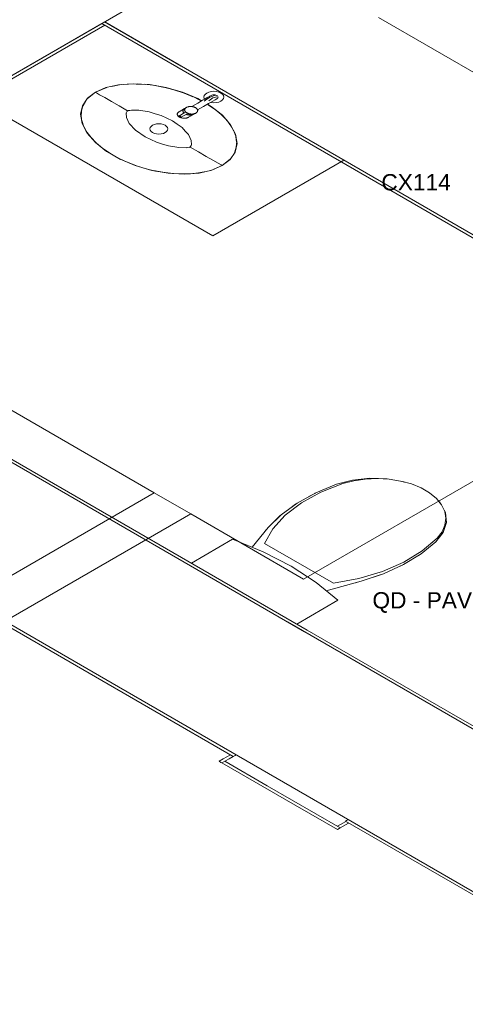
# Model space of a CAD drawing. Header units: millimetres. Extents: x 4480191 to 4481199, y -30324204 to -30323479.
# Tile 48 of 256: x 4480376.42 to 4480381.91, y -30324086.61 to -30324074.5. Entities that reach past the tile are written whole.
import ezdxf

# ---------------------------------------------------------------- set-up
doc = ezdxf.new("R2010")
doc.units = ezdxf.units.MM
doc.linetypes.add('NULL', pattern=[0])
for name, color, linetype, lineweight in [('DI-Elementos externos em vista', 9, 'Continuous', 5), ('IFC-Elemento de mobília-Contorno', 152, 'Continuous', 5), ('IFC-Elemento terminal-Contorno', 253, 'Continuous', 5), ('IFC-Parede padrão-Contorno', 44, 'Continuous', 5), ('IFC-Parede-Contorno', 42, 'Continuous', 5), ('Textos', 7, 'Continuous', 9)]:
    doc.layers.add(name, color=color, linetype=linetype, lineweight=lineweight)
doc.styles.add('ARIAL', font='arial.ttf')

msp = doc.modelspace()

# ---------------------------------------------------------------- linework, layer by layer
at = {"layer": 'DI-Elementos externos em vista'}
for p, q in [((4480374.834, -30324078.444), (4480378.078, -30324080.316)), ((4480379.917, -30324081.378), (4480382.55, -30324079.858)), ((4480375.341, -30324081.896), (4480378.078, -30324080.316)), ((4480378.078, -30324080.316), (4480378.528, -30324080.576)), ((4480378.528, -30324080.576), (4480375.791, -30324082.156)), ((4480378.528, -30324080.576), (4480379.917, -30324081.378))]:
    msp.add_line(p, q, dxfattribs=at)
at = {"layer": 'IFC-Elemento de mobília-Contorno', "color": 8, "lineweight": 5}
for p, q in [((4480377.47, -30324074.525), (4480377.435, -30324074.545)), ((4480377.641, -30324075.298), (4480377.484, -30324075.333)), ((4480377.822, -30324075.285), (4480377.641, -30324075.298)), ((4480378.02, -30324075.295), (4480377.822, -30324075.285)), ((4480378.224, -30324075.33), (4480378.02, -30324075.295)), ((4480377.355, -30324075.389), (4480377.258, -30324075.464)), ((4480377.484, -30324075.333), (4480377.355, -30324075.389)), ((4480378.425, -30324075.389), (4480378.224, -30324075.33)), ((4480378.614, -30324075.468), (4480378.425, -30324075.389)), ((4480375.892, -30324075.476), (4480378.802, -30324077.156)), ((4480377.196, -30324075.555), (4480377.173, -30324075.659)), ((4480377.258, -30324075.464), (4480377.196, -30324075.555)), ((4480378.614, -30324075.468), (4480378.662, -30324075.495)), ((4480378.733, -30324075.537), (4480378.781, -30324075.564)), ((4480377.173, -30324075.659), (4480377.192, -30324075.773)), ((4480378.781, -30324075.564), (4480378.918, -30324075.673)), ((4480378.918, -30324075.673), (4480379.019, -30324075.789)), ((4480377.192, -30324075.773), (4480377.253, -30324075.891)), ((4480379.019, -30324075.789), (4480379.08, -30324075.907)), ((4480377.253, -30324075.891), (4480377.354, -30324076.008)), ((4480379.08, -30324075.907), (4480379.099, -30324076.021)), ((4480377.354, -30324076.008), (4480377.491, -30324076.117)), ((4480379.099, -30324076.021), (4480379.076, -30324076.126)), ((4480377.491, -30324076.117), (4480377.658, -30324076.213)), ((4480379.076, -30324076.126), (4480379.014, -30324076.217)), ((4480377.846, -30324076.292), (4480377.658, -30324076.213)), ((4480380.414, -30324076.225), (4480378.802, -30324077.156)), ((4480379.014, -30324076.217), (4480378.917, -30324076.291)), ((4480378.048, -30324076.35), (4480377.846, -30324076.292)), ((4480378.252, -30324076.385), (4480378.048, -30324076.35)), ((4480378.449, -30324076.396), (4480378.252, -30324076.385)), ((4480378.63, -30324076.383), (4480378.449, -30324076.396)), ((4480378.788, -30324076.347), (4480378.63, -30324076.383)), ((4480378.917, -30324076.291), (4480378.788, -30324076.347))]:
    msp.add_line(p, q, dxfattribs=at)
at = {"layer": 'IFC-Elemento terminal-Contorno', "color": 8, "lineweight": 5}
for p, q in [((4480377.672, -30324075.296), (4480377.552, -30324075.318)), ((4480377.749, -30324075.29), (4480377.647, -30324075.3)), ((4480377.873, -30324075.287), (4480377.746, -30324075.29)), ((4480377.97, -30324075.293), (4480377.857, -30324075.288)), ((4480378.093, -30324075.308), (4480377.958, -30324075.292)), ((4480378.204, -30324075.329), (4480378.086, -30324075.307)), ((4480377.355, -30324075.389), (4480377.253, -30324075.472)), ((4480377.497, -30324075.33), (4480377.355, -30324075.389)), ((4480377.355, -30324075.389), (4480377.368, -30324075.397)), ((4480377.368, -30324075.397), (4480377.407, -30324075.42)), ((4480377.407, -30324075.42), (4480377.47, -30324075.456)), ((4480378.321, -30324075.358), (4480378.18, -30324075.323)), ((4480378.435, -30324075.395), (4480378.321, -30324075.358)), ((4480378.556, -30324075.444), (4480378.4, -30324075.381)), ((4480378.695, -30324075.431), (4480378.691, -30324075.449)), ((4480378.708, -30324075.414), (4480378.695, -30324075.431)), ((4480378.727, -30324075.399), (4480378.708, -30324075.414)), ((4480378.752, -30324075.388), (4480378.727, -30324075.399)), ((4480378.782, -30324075.381), (4480378.752, -30324075.388)), ((4480378.764, -30324075.436), (4480378.758, -30324075.44)), ((4480378.807, -30324075.432), (4480378.76, -30324075.452)), ((4480378.778, -30324075.428), (4480378.764, -30324075.436)), ((4480378.788, -30324075.424), (4480378.778, -30324075.428)), ((4480378.814, -30324075.378), (4480378.782, -30324075.381)), ((4480378.801, -30324075.421), (4480378.788, -30324075.424)), ((4480378.814, -30324075.42), (4480378.801, -30324075.421)), ((4480378.832, -30324075.426), (4480378.807, -30324075.432)), ((4480378.845, -30324075.381), (4480378.814, -30324075.378)), ((4480378.827, -30324075.421), (4480378.814, -30324075.42)), ((4480378.839, -30324075.424), (4480378.827, -30324075.421)), ((4480378.849, -30324075.428), (4480378.839, -30324075.424)), ((4480378.875, -30324075.388), (4480378.845, -30324075.381)), ((4480378.849, -30324075.428), (4480378.857, -30324075.435)), ((4480378.857, -30324075.435), (4480378.862, -30324075.442)), ((4480378.9, -30324075.399), (4480378.875, -30324075.388)), ((4480378.9, -30324075.399), (4480378.92, -30324075.414)), ((4480378.92, -30324075.414), (4480378.932, -30324075.431)), ((4480378.932, -30324075.431), (4480378.936, -30324075.449)), ((4480377.2, -30324075.558), (4480377.183, -30324075.617)), ((4480377.231, -30324075.503), (4480377.192, -30324075.572)), ((4480377.47, -30324075.456), (4480377.551, -30324075.503)), ((4480377.551, -30324075.503), (4480377.647, -30324075.558)), ((4480377.647, -30324075.558), (4480377.75, -30324075.618)), ((4480378.616, -30324075.522), (4480378.541, -30324075.565)), ((4480378.648, -30324075.489), (4480378.545, -30324075.439)), ((4480378.606, -30324075.465), (4480378.661, -30324075.496)), ((4480378.675, -30324075.488), (4480378.616, -30324075.522)), ((4480378.701, -30324075.473), (4480378.675, -30324075.488)), ((4480378.746, -30324075.529), (4480378.687, -30324075.563)), ((4480378.691, -30324075.449), (4480378.695, -30324075.467)), ((4480378.728, -30324075.473), (4480378.693, -30324075.498)), ((4480378.695, -30324075.467), (4480378.7, -30324075.474)), ((4480378.73, -30324075.456), (4480378.701, -30324075.473)), ((4480378.76, -30324075.452), (4480378.728, -30324075.473)), ((4480378.758, -30324075.44), (4480378.73, -30324075.456)), ((4480378.732, -30324075.537), (4480378.787, -30324075.569)), ((4480378.744, -30324075.544), (4480378.831, -30324075.604)), ((4480378.772, -30324075.514), (4480378.746, -30324075.529)), ((4480378.8, -30324075.46), (4480378.752, -30324075.495)), ((4480378.782, -30324075.517), (4480378.771, -30324075.515)), ((4480378.801, -30324075.498), (4480378.772, -30324075.514)), ((4480378.814, -30324075.52), (4480378.782, -30324075.517)), ((4480378.849, -30324075.446), (4480378.8, -30324075.46)), ((4480378.829, -30324075.481), (4480378.801, -30324075.498)), ((4480378.845, -30324075.517), (4480378.814, -30324075.52)), ((4480378.849, -30324075.47), (4480378.829, -30324075.481)), ((4480378.875, -30324075.51), (4480378.845, -30324075.517)), ((4480378.857, -30324075.464), (4480378.849, -30324075.47)), ((4480378.862, -30324075.457), (4480378.857, -30324075.464)), ((4480378.862, -30324075.442), (4480378.864, -30324075.449)), ((4480378.864, -30324075.449), (4480378.862, -30324075.457)), ((4480378.9, -30324075.499), (4480378.875, -30324075.51)), ((4480378.92, -30324075.484), (4480378.9, -30324075.499)), ((4480378.932, -30324075.467), (4480378.92, -30324075.484)), ((4480378.936, -30324075.449), (4480378.932, -30324075.467)), ((4480377.183, -30324075.616), (4480377.178, -30324075.689)), ((4480377.179, -30324075.679), (4480377.188, -30324075.745)), ((4480377.745, -30324075.623), (4480377.734, -30324075.646)), ((4480377.736, -30324075.643), (4480377.734, -30324075.646)), ((4480377.734, -30324075.646), (4480377.737, -30324075.698)), ((4480377.745, -30324075.623), (4480377.744, -30324075.624)), ((4480377.748, -30324075.62), (4480377.745, -30324075.623)), ((4480377.748, -30324075.62), (4480377.745, -30324075.623)), ((4480377.75, -30324075.618), (4480377.748, -30324075.62)), ((4480377.755, -30324075.616), (4480377.75, -30324075.618)), ((4480377.753, -30324075.617), (4480377.75, -30324075.618)), ((4480377.754, -30324075.616), (4480377.753, -30324075.617)), ((4480377.759, -30324075.615), (4480377.755, -30324075.616)), ((4480377.759, -30324075.615), (4480377.757, -30324075.615)), ((4480377.779, -30324075.612), (4480377.759, -30324075.615)), ((4480377.762, -30324075.614), (4480377.759, -30324075.615)), ((4480377.8, -30324075.609), (4480377.779, -30324075.612)), ((4480377.844, -30324075.609), (4480377.8, -30324075.609)), ((4480377.889, -30324075.61), (4480377.844, -30324075.609)), ((4480378.017, -30324075.63), (4480377.889, -30324075.61)), ((4480378.09, -30324075.653), (4480378.017, -30324075.63)), ((4480378.164, -30324075.675), (4480378.09, -30324075.653)), ((4480378.305, -30324075.743), (4480378.164, -30324075.675)), ((4480378.364, -30324075.652), (4480378.363, -30324075.655)), ((4480378.363, -30324075.655), (4480378.363, -30324075.658)), ((4480378.363, -30324075.658), (4480378.363, -30324075.661)), ((4480378.363, -30324075.661), (4480378.363, -30324075.664)), ((4480378.363, -30324075.664), (4480378.364, -30324075.667)), ((4480378.365, -30324075.649), (4480378.364, -30324075.652)), ((4480378.364, -30324075.667), (4480378.365, -30324075.67)), ((4480378.366, -30324075.647), (4480378.365, -30324075.649)), ((4480378.365, -30324075.67), (4480378.366, -30324075.673)), ((4480378.368, -30324075.644), (4480378.366, -30324075.647)), ((4480378.366, -30324075.673), (4480378.368, -30324075.676)), ((4480378.37, -30324075.641), (4480378.368, -30324075.644)), ((4480378.368, -30324075.676), (4480378.37, -30324075.679)), ((4480378.372, -30324075.638), (4480378.37, -30324075.641)), ((4480378.37, -30324075.679), (4480378.372, -30324075.682)), ((4480378.375, -30324075.636), (4480378.372, -30324075.638)), ((4480378.377, -30324075.633), (4480378.375, -30324075.636)), ((4480378.381, -30324075.631), (4480378.377, -30324075.633)), ((4480378.384, -30324075.629), (4480378.381, -30324075.631)), ((4480378.457, -30324075.639), (4480378.383, -30324075.682)), ((4480378.453, -30324075.589), (4480378.384, -30324075.629)), ((4480378.484, -30324075.655), (4480378.411, -30324075.697)), ((4480378.432, -30324075.616), (4480378.431, -30324075.619)), ((4480378.431, -30324075.619), (4480378.431, -30324075.622)), ((4480378.431, -30324075.622), (4480378.432, -30324075.625)), ((4480378.433, -30324075.61), (4480378.432, -30324075.613)), ((4480378.432, -30324075.613), (4480378.432, -30324075.616)), ((4480378.432, -30324075.625), (4480378.433, -30324075.628)), ((4480378.435, -30324075.607), (4480378.433, -30324075.61)), ((4480378.434, -30324075.612), (4480378.433, -30324075.615)), ((4480378.433, -30324075.615), (4480378.433, -30324075.618)), ((4480378.433, -30324075.618), (4480378.433, -30324075.621)), ((4480378.433, -30324075.621), (4480378.433, -30324075.624)), ((4480378.433, -30324075.624), (4480378.434, -30324075.627)), ((4480378.433, -30324075.628), (4480378.434, -30324075.631)), ((4480378.435, -30324075.609), (4480378.434, -30324075.612)), ((4480378.434, -30324075.627), (4480378.435, -30324075.63)), ((4480378.434, -30324075.631), (4480378.435, -30324075.634)), ((4480378.436, -30324075.604), (4480378.435, -30324075.607)), ((4480378.436, -30324075.606), (4480378.435, -30324075.609)), ((4480378.435, -30324075.63), (4480378.437, -30324075.633)), ((4480378.435, -30324075.634), (4480378.437, -30324075.637)), ((4480378.438, -30324075.601), (4480378.436, -30324075.604)), ((4480378.438, -30324075.603), (4480378.436, -30324075.606)), ((4480378.437, -30324075.633), (4480378.438, -30324075.636)), ((4480378.437, -30324075.637), (4480378.439, -30324075.64)), ((4480378.441, -30324075.599), (4480378.438, -30324075.601)), ((4480378.44, -30324075.6), (4480378.438, -30324075.603)), ((4480378.438, -30324075.636), (4480378.44, -30324075.639)), ((4480378.439, -30324075.64), (4480378.441, -30324075.642)), ((4480378.442, -30324075.598), (4480378.44, -30324075.6)), ((4480378.44, -30324075.639), (4480378.443, -30324075.641)), ((4480378.443, -30324075.596), (4480378.441, -30324075.599)), ((4480378.441, -30324075.642), (4480378.444, -30324075.645)), ((4480378.445, -30324075.595), (4480378.442, -30324075.598)), ((4480378.446, -30324075.594), (4480378.443, -30324075.596)), ((4480378.443, -30324075.641), (4480378.445, -30324075.644)), ((4480378.444, -30324075.645), (4480378.445, -30324075.646)), ((4480378.448, -30324075.593), (4480378.445, -30324075.595)), ((4480378.445, -30324075.644), (4480378.447, -30324075.645)), ((4480378.449, -30324075.592), (4480378.446, -30324075.594)), ((4480378.451, -30324075.591), (4480378.448, -30324075.593)), ((4480378.453, -30324075.589), (4480378.449, -30324075.592)), ((4480378.454, -30324075.588), (4480378.451, -30324075.591)), ((4480378.454, -30324075.589), (4480378.453, -30324075.589)), ((4480378.454, -30324075.603), (4480378.453, -30324075.606)), ((4480378.453, -30324075.606), (4480378.453, -30324075.609)), ((4480378.453, -30324075.609), (4480378.454, -30324075.612)), ((4480378.475, -30324075.577), (4480378.454, -30324075.588)), ((4480378.455, -30324075.597), (4480378.454, -30324075.6)), ((4480378.454, -30324075.6), (4480378.454, -30324075.603)), ((4480378.454, -30324075.612), (4480378.454, -30324075.615)), ((4480378.454, -30324075.615), (4480378.455, -30324075.618)), ((4480378.457, -30324075.594), (4480378.455, -30324075.597)), ((4480378.455, -30324075.618), (4480378.457, -30324075.621)), ((4480378.458, -30324075.591), (4480378.457, -30324075.594)), ((4480378.457, -30324075.621), (4480378.458, -30324075.624)), ((4480378.46, -30324075.589), (4480378.458, -30324075.591)), ((4480378.458, -30324075.624), (4480378.461, -30324075.627)), ((4480378.462, -30324075.586), (4480378.46, -30324075.589)), ((4480378.461, -30324075.627), (4480378.463, -30324075.63)), ((4480378.465, -30324075.584), (4480378.462, -30324075.586)), ((4480378.463, -30324075.63), (4480378.466, -30324075.632)), ((4480378.468, -30324075.581), (4480378.465, -30324075.584)), ((4480378.466, -30324075.632), (4480378.468, -30324075.635)), ((4480378.471, -30324075.579), (4480378.468, -30324075.581)), ((4480378.468, -30324075.635), (4480378.472, -30324075.638)), ((4480378.475, -30324075.577), (4480378.471, -30324075.579)), ((4480378.472, -30324075.638), (4480378.475, -30324075.64)), ((4480378.474, -30324075.663), (4480378.472, -30324075.662)), ((4480378.476, -30324075.662), (4480378.474, -30324075.661)), ((4480378.479, -30324075.664), (4480378.474, -30324075.663)), ((4480378.478, -30324075.575), (4480378.475, -30324075.577)), ((4480378.475, -30324075.64), (4480378.479, -30324075.642)), ((4480378.48, -30324075.663), (4480378.476, -30324075.662)), ((4480378.482, -30324075.573), (4480378.478, -30324075.575)), ((4480378.483, -30324075.644), (4480378.479, -30324075.642)), ((4480378.484, -30324075.666), (4480378.479, -30324075.664)), ((4480378.485, -30324075.665), (4480378.48, -30324075.663)), ((4480378.486, -30324075.571), (4480378.482, -30324075.573)), ((4480378.487, -30324075.646), (4480378.483, -30324075.644)), ((4480378.489, -30324075.667), (4480378.484, -30324075.666)), ((4480378.49, -30324075.666), (4480378.485, -30324075.665)), ((4480378.491, -30324075.57), (4480378.486, -30324075.571)), ((4480378.491, -30324075.648), (4480378.487, -30324075.646)), ((4480378.494, -30324075.668), (4480378.489, -30324075.667)), ((4480378.495, -30324075.667), (4480378.49, -30324075.666)), ((4480378.495, -30324075.568), (4480378.491, -30324075.57)), ((4480378.496, -30324075.65), (4480378.491, -30324075.648)), ((4480378.499, -30324075.668), (4480378.494, -30324075.668)), ((4480378.5, -30324075.567), (4480378.495, -30324075.568)), ((4480378.501, -30324075.668), (4480378.495, -30324075.667)), ((4480378.501, -30324075.652), (4480378.496, -30324075.65)), ((4480378.504, -30324075.669), (4480378.499, -30324075.668)), ((4480378.505, -30324075.566), (4480378.5, -30324075.567)), ((4480378.506, -30324075.653), (4480378.501, -30324075.652)), ((4480378.506, -30324075.668), (4480378.501, -30324075.668)), ((4480378.571, -30324075.657), (4480378.502, -30324075.697)), ((4480378.509, -30324075.67), (4480378.504, -30324075.669)), ((4480378.51, -30324075.566), (4480378.505, -30324075.566)), ((4480378.511, -30324075.654), (4480378.506, -30324075.653)), ((4480378.511, -30324075.669), (4480378.506, -30324075.668)), ((4480378.515, -30324075.67), (4480378.509, -30324075.67)), ((4480378.515, -30324075.565), (4480378.51, -30324075.566)), ((4480378.516, -30324075.655), (4480378.511, -30324075.654)), ((4480378.516, -30324075.669), (4480378.511, -30324075.669)), ((4480378.52, -30324075.565), (4480378.515, -30324075.565)), ((4480378.52, -30324075.67), (4480378.515, -30324075.67)), ((4480378.521, -30324075.656), (4480378.516, -30324075.655)), ((4480378.522, -30324075.669), (4480378.516, -30324075.669)), ((4480378.525, -30324075.564), (4480378.52, -30324075.565)), ((4480378.525, -30324075.67), (4480378.52, -30324075.67)), ((4480378.526, -30324075.656), (4480378.521, -30324075.656)), ((4480378.527, -30324075.669), (4480378.522, -30324075.669)), ((4480378.53, -30324075.564), (4480378.525, -30324075.564)), ((4480378.53, -30324075.669), (4480378.525, -30324075.67)), ((4480378.531, -30324075.657), (4480378.526, -30324075.656)), ((4480378.532, -30324075.668), (4480378.527, -30324075.669)), ((4480378.536, -30324075.565), (4480378.53, -30324075.564)), ((4480378.535, -30324075.669), (4480378.53, -30324075.669)), ((4480378.537, -30324075.657), (4480378.531, -30324075.657)), ((4480378.537, -30324075.668), (4480378.532, -30324075.668)), ((4480378.54, -30324075.668), (4480378.535, -30324075.669)), ((4480378.541, -30324075.565), (4480378.536, -30324075.565)), ((4480378.542, -30324075.657), (4480378.537, -30324075.657)), ((4480378.542, -30324075.667), (4480378.537, -30324075.668)), ((4480378.545, -30324075.667), (4480378.54, -30324075.668)), ((4480378.546, -30324075.566), (4480378.541, -30324075.565)), ((4480378.547, -30324075.657), (4480378.542, -30324075.657)), ((4480378.547, -30324075.666), (4480378.542, -30324075.667)), ((4480378.55, -30324075.666), (4480378.545, -30324075.667)), ((4480378.551, -30324075.566), (4480378.546, -30324075.566)), ((4480378.552, -30324075.657), (4480378.547, -30324075.657)), ((4480378.551, -30324075.665), (4480378.547, -30324075.666)), ((4480378.554, -30324075.664), (4480378.55, -30324075.666)), ((4480378.556, -30324075.567), (4480378.551, -30324075.566)), ((4480378.556, -30324075.663), (4480378.551, -30324075.665)), ((4480378.557, -30324075.656), (4480378.552, -30324075.657)), ((4480378.559, -30324075.663), (4480378.554, -30324075.664)), ((4480378.561, -30324075.569), (4480378.556, -30324075.567)), ((4480378.56, -30324075.662), (4480378.556, -30324075.663)), ((4480378.562, -30324075.655), (4480378.557, -30324075.656)), ((4480378.563, -30324075.661), (4480378.559, -30324075.663)), ((4480378.565, -30324075.66), (4480378.56, -30324075.662)), ((4480378.566, -30324075.57), (4480378.561, -30324075.569)), ((4480378.567, -30324075.654), (4480378.562, -30324075.655)), ((4480378.567, -30324075.659), (4480378.563, -30324075.661)), ((4480378.568, -30324075.658), (4480378.565, -30324075.66)), ((4480378.571, -30324075.572), (4480378.566, -30324075.57)), ((4480378.572, -30324075.653), (4480378.567, -30324075.654)), ((4480378.571, -30324075.657), (4480378.567, -30324075.659)), ((4480378.572, -30324075.656), (4480378.568, -30324075.658)), ((4480378.576, -30324075.573), (4480378.571, -30324075.572)), ((4480378.571, -30324075.657), (4480378.571, -30324075.657)), ((4480378.592, -30324075.645), (4480378.572, -30324075.656)), ((4480378.576, -30324075.652), (4480378.572, -30324075.653)), ((4480378.58, -30324075.575), (4480378.576, -30324075.573)), ((4480378.581, -30324075.65), (4480378.576, -30324075.652)), ((4480378.584, -30324075.577), (4480378.58, -30324075.575)), ((4480378.585, -30324075.649), (4480378.581, -30324075.65)), ((4480378.588, -30324075.579), (4480378.584, -30324075.577)), ((4480378.589, -30324075.647), (4480378.585, -30324075.649)), ((4480378.588, -30324075.579), (4480378.592, -30324075.582)), ((4480378.592, -30324075.645), (4480378.589, -30324075.647)), ((4480378.592, -30324075.582), (4480378.595, -30324075.584)), ((4480378.596, -30324075.643), (4480378.592, -30324075.645)), ((4480378.595, -30324075.584), (4480378.599, -30324075.587)), ((4480378.599, -30324075.64), (4480378.596, -30324075.643)), ((4480378.599, -30324075.587), (4480378.601, -30324075.589)), ((4480378.602, -30324075.638), (4480378.599, -30324075.64)), ((4480378.601, -30324075.589), (4480378.604, -30324075.592)), ((4480378.605, -30324075.635), (4480378.602, -30324075.638)), ((4480378.604, -30324075.592), (4480378.606, -30324075.595)), ((4480378.607, -30324075.633), (4480378.605, -30324075.635)), ((4480378.606, -30324075.595), (4480378.609, -30324075.598)), ((4480378.609, -30324075.63), (4480378.607, -30324075.633)), ((4480378.609, -30324075.598), (4480378.61, -30324075.6)), ((4480378.61, -30324075.627), (4480378.609, -30324075.63)), ((4480378.61, -30324075.6), (4480378.612, -30324075.603)), ((4480378.612, -30324075.624), (4480378.61, -30324075.627)), ((4480378.612, -30324075.603), (4480378.613, -30324075.606)), ((4480378.613, -30324075.622), (4480378.612, -30324075.624)), ((4480378.687, -30324075.563), (4480378.613, -30324075.606)), ((4480378.613, -30324075.606), (4480378.613, -30324075.61)), ((4480378.613, -30324075.61), (4480378.614, -30324075.613)), ((4480378.614, -30324075.616), (4480378.613, -30324075.619)), ((4480378.613, -30324075.619), (4480378.613, -30324075.622)), ((4480378.614, -30324075.613), (4480378.614, -30324075.616)), ((4480378.823, -30324075.598), (4480378.931, -30324075.688)), ((4480378.907, -30324075.668), (4480378.971, -30324075.734)), ((4480377.186, -30324075.738), (4480377.214, -30324075.816)), ((4480377.737, -30324075.698), (4480377.754, -30324075.735)), ((4480377.754, -30324075.735), (4480377.772, -30324075.772)), ((4480377.772, -30324075.772), (4480377.85, -30324075.857)), ((4480378.058, -30324075.795), (4480378.04, -30324075.809)), ((4480378.059, -30324075.796), (4480378.041, -30324075.809)), ((4480378.081, -30324075.785), (4480378.058, -30324075.795)), ((4480378.081, -30324075.786), (4480378.059, -30324075.796)), ((4480378.108, -30324075.779), (4480378.081, -30324075.786)), ((4480378.107, -30324075.779), (4480378.081, -30324075.785)), ((4480378.136, -30324075.777), (4480378.107, -30324075.779)), ((4480378.136, -30324075.777), (4480378.108, -30324075.779)), ((4480378.164, -30324075.779), (4480378.136, -30324075.777)), ((4480378.164, -30324075.779), (4480378.136, -30324075.777)), ((4480378.191, -30324075.786), (4480378.164, -30324075.779)), ((4480378.191, -30324075.785), (4480378.164, -30324075.779)), ((4480378.214, -30324075.795), (4480378.191, -30324075.785)), ((4480378.213, -30324075.796), (4480378.191, -30324075.786)), ((4480378.213, -30324075.796), (4480378.231, -30324075.809)), ((4480378.214, -30324075.795), (4480378.231, -30324075.809)), ((4480378.305, -30324075.743), (4480378.363, -30324075.783)), ((4480378.363, -30324075.783), (4480378.422, -30324075.824)), ((4480378.372, -30324075.682), (4480378.375, -30324075.685)), ((4480378.375, -30324075.685), (4480378.378, -30324075.687)), ((4480378.378, -30324075.687), (4480378.381, -30324075.69)), ((4480378.381, -30324075.69), (4480378.385, -30324075.692)), ((4480378.383, -30324075.682), (4480378.382, -30324075.683)), ((4480378.382, -30324075.683), (4480378.383, -30324075.684)), ((4480378.385, -30324075.681), (4480378.383, -30324075.682)), ((4480378.383, -30324075.684), (4480378.384, -30324075.686)), ((4480378.384, -30324075.686), (4480378.386, -30324075.688)), ((4480378.388, -30324075.681), (4480378.385, -30324075.681)), ((4480378.385, -30324075.692), (4480378.388, -30324075.695)), ((4480378.386, -30324075.688), (4480378.389, -30324075.69)), ((4480378.391, -30324075.682), (4480378.388, -30324075.681)), ((4480378.392, -30324075.697), (4480378.388, -30324075.695)), ((4480378.389, -30324075.69), (4480378.392, -30324075.693)), ((4480378.395, -30324075.683), (4480378.391, -30324075.682)), ((4480378.396, -30324075.695), (4480378.392, -30324075.693)), ((4480378.397, -30324075.699), (4480378.392, -30324075.697)), ((4480378.398, -30324075.685), (4480378.395, -30324075.683)), ((4480378.399, -30324075.696), (4480378.396, -30324075.695)), ((4480378.401, -30324075.701), (4480378.397, -30324075.699)), ((4480378.402, -30324075.687), (4480378.398, -30324075.685)), ((4480378.403, -30324075.697), (4480378.399, -30324075.696)), ((4480378.405, -30324075.702), (4480378.401, -30324075.701)), ((4480378.402, -30324075.687), (4480378.405, -30324075.689)), ((4480378.406, -30324075.698), (4480378.403, -30324075.697)), ((4480378.405, -30324075.689), (4480378.408, -30324075.691)), ((4480378.41, -30324075.704), (4480378.405, -30324075.702)), ((4480378.409, -30324075.698), (4480378.406, -30324075.698)), ((4480378.408, -30324075.691), (4480378.41, -30324075.693)), ((4480378.411, -30324075.697), (4480378.409, -30324075.698)), ((4480378.41, -30324075.693), (4480378.411, -30324075.695)), ((4480378.415, -30324075.705), (4480378.41, -30324075.704)), ((4480378.411, -30324075.695), (4480378.411, -30324075.696)), ((4480378.411, -30324075.696), (4480378.411, -30324075.697)), ((4480378.42, -30324075.706), (4480378.415, -30324075.705)), ((4480378.425, -30324075.707), (4480378.42, -30324075.706)), ((4480378.43, -30324075.708), (4480378.425, -30324075.707)), ((4480378.436, -30324075.709), (4480378.43, -30324075.708)), ((4480378.441, -30324075.709), (4480378.436, -30324075.709)), ((4480378.446, -30324075.709), (4480378.441, -30324075.709)), ((4480378.451, -30324075.709), (4480378.446, -30324075.709)), ((4480378.456, -30324075.709), (4480378.451, -30324075.709)), ((4480378.462, -30324075.709), (4480378.456, -30324075.709)), ((4480378.467, -30324075.708), (4480378.462, -30324075.709)), ((4480378.472, -30324075.707), (4480378.467, -30324075.708)), ((4480378.476, -30324075.707), (4480378.472, -30324075.707)), ((4480378.481, -30324075.705), (4480378.476, -30324075.707)), ((4480378.486, -30324075.704), (4480378.481, -30324075.705)), ((4480378.49, -30324075.703), (4480378.486, -30324075.704)), ((4480378.494, -30324075.701), (4480378.49, -30324075.703)), ((4480378.498, -30324075.699), (4480378.494, -30324075.701)), ((4480378.502, -30324075.697), (4480378.498, -30324075.699)), ((4480378.971, -30324075.734), (4480379.032, -30324075.815)), ((4480377.212, -30324075.812), (4480377.25, -30324075.88)), ((4480377.239, -30324075.866), (4480377.301, -30324075.947)), ((4480377.85, -30324075.857), (4480377.966, -30324075.938)), ((4480378.029, -30324075.824), (4480378.025, -30324075.84)), ((4480378.025, -30324075.84), (4480378.029, -30324075.857)), ((4480378.03, -30324075.824), (4480378.026, -30324075.84)), ((4480378.026, -30324075.84), (4480378.03, -30324075.857)), ((4480378.04, -30324075.809), (4480378.029, -30324075.824)), ((4480378.029, -30324075.857), (4480378.04, -30324075.872)), ((4480378.041, -30324075.809), (4480378.03, -30324075.824)), ((4480378.03, -30324075.857), (4480378.041, -30324075.872)), ((4480378.04, -30324075.872), (4480378.058, -30324075.885)), ((4480378.041, -30324075.872), (4480378.059, -30324075.885)), ((4480378.081, -30324075.896), (4480378.058, -30324075.885)), ((4480378.081, -30324075.895), (4480378.059, -30324075.885)), ((4480378.108, -30324075.901), (4480378.081, -30324075.895)), ((4480378.107, -30324075.902), (4480378.081, -30324075.896)), ((4480378.136, -30324075.904), (4480378.107, -30324075.902)), ((4480378.136, -30324075.904), (4480378.108, -30324075.901)), ((4480378.164, -30324075.901), (4480378.136, -30324075.904)), ((4480378.164, -30324075.902), (4480378.136, -30324075.904)), ((4480378.191, -30324075.895), (4480378.164, -30324075.901)), ((4480378.191, -30324075.896), (4480378.164, -30324075.902)), ((4480378.213, -30324075.885), (4480378.191, -30324075.895)), ((4480378.214, -30324075.885), (4480378.191, -30324075.896)), ((4480378.231, -30324075.872), (4480378.213, -30324075.885)), ((4480378.231, -30324075.872), (4480378.214, -30324075.885)), ((4480378.231, -30324075.809), (4480378.241, -30324075.824)), ((4480378.231, -30324075.809), (4480378.242, -30324075.824)), ((4480378.241, -30324075.857), (4480378.231, -30324075.872)), ((4480378.242, -30324075.857), (4480378.231, -30324075.872)), ((4480378.241, -30324075.824), (4480378.245, -30324075.84)), ((4480378.245, -30324075.84), (4480378.241, -30324075.857)), ((4480378.242, -30324075.824), (4480378.246, -30324075.84)), ((4480378.246, -30324075.84), (4480378.242, -30324075.857)), ((4480378.422, -30324075.824), (4480378.461, -30324075.867)), ((4480378.461, -30324075.867), (4480378.499, -30324075.909)), ((4480378.499, -30324075.909), (4480378.535, -30324075.983)), ((4480379.022, -30324075.801), (4480379.06, -30324075.869)), ((4480379.058, -30324075.865), (4480379.086, -30324075.943)), ((4480377.301, -30324075.947), (4480377.365, -30324076.013)), ((4480377.341, -30324075.993), (4480377.448, -30324076.083)), ((4480378.037, -30324075.972), (4480377.966, -30324075.938)), ((4480378.108, -30324076.005), (4480378.037, -30324075.972)), ((4480378.181, -30324076.028), (4480378.108, -30324076.005)), ((4480378.255, -30324076.05), (4480378.181, -30324076.028)), ((4480378.537, -30324076.034), (4480378.532, -30324076.046)), ((4480378.535, -30324075.983), (4480378.537, -30324076.034)), ((4480378.537, -30324076.034), (4480378.536, -30324076.038)), ((4480379.083, -30324075.936), (4480379.093, -30324076.001)), ((4480379.094, -30324075.992), (4480379.089, -30324076.065)), ((4480377.441, -30324076.076), (4480377.527, -30324076.136)), ((4480377.485, -30324076.112), (4480377.665, -30324076.216)), ((4480378.383, -30324076.071), (4480378.255, -30324076.05)), ((4480378.472, -30324076.072), (4480378.383, -30324076.071)), ((4480378.492, -30324076.069), (4480378.472, -30324076.072)), ((4480378.479, -30324076.071), (4480378.472, -30324076.072)), ((4480378.513, -30324076.066), (4480378.492, -30324076.069)), ((4480378.513, -30324076.066), (4480378.51, -30324076.067)), ((4480378.514, -30324076.065), (4480378.513, -30324076.066)), ((4480378.517, -30324076.065), (4480378.513, -30324076.066)), ((4480378.521, -30324076.063), (4480378.517, -30324076.065)), ((4480378.519, -30324076.064), (4480378.518, -30324076.064)), ((4480378.521, -30324076.063), (4480378.519, -30324076.064)), ((4480378.524, -30324076.06), (4480378.521, -30324076.063)), ((4480378.521, -30324076.063), (4480378.625, -30324076.123)), ((4480378.527, -30324076.058), (4480378.524, -30324076.061)), ((4480378.527, -30324076.058), (4480378.524, -30324076.06)), ((4480378.532, -30324076.046), (4480378.527, -30324076.058)), ((4480378.528, -30324076.056), (4480378.527, -30324076.058)), ((4480378.625, -30324076.123), (4480378.72, -30324076.178)), ((4480379.08, -30324076.108), (4480379.041, -30324076.177)), ((4480379.089, -30324076.064), (4480379.071, -30324076.123)), ((4480377.727, -30324076.242), (4480377.623, -30324076.192)), ((4480377.872, -30324076.299), (4480377.716, -30324076.237)), ((4480378.72, -30324076.178), (4480378.802, -30324076.225)), ((4480378.802, -30324076.225), (4480378.864, -30324076.261)), ((4480378.864, -30324076.261), (4480378.904, -30324076.284)), ((4480378.904, -30324076.284), (4480378.917, -30324076.291)), ((4480379.019, -30324076.209), (4480378.917, -30324076.291)), ((4480377.951, -30324076.322), (4480377.837, -30324076.285)), ((4480378.092, -30324076.358), (4480377.951, -30324076.322)), ((4480378.185, -30324076.374), (4480378.068, -30324076.352)), ((4480378.313, -30324076.389), (4480378.179, -30324076.373)), ((4480378.415, -30324076.393), (4480378.302, -30324076.387)), ((4480378.525, -30324076.391), (4480378.398, -30324076.393)), ((4480378.625, -30324076.381), (4480378.523, -30324076.391)), ((4480378.72, -30324076.363), (4480378.6, -30324076.385)), ((4480378.917, -30324076.291), (4480378.775, -30324076.35)), ((4480380.519, -30324080.16), (4480380.323, -30324080.211)), ((4480380.731, -30324080.137), (4480380.519, -30324080.16)), ((4480380.677, -30324080.147), (4480380.534, -30324080.168)), ((4480380.823, -30324080.141), (4480380.677, -30324080.147)), ((4480380.946, -30324080.144), (4480380.731, -30324080.137)), ((4480380.97, -30324080.149), (4480380.823, -30324080.141)), ((4480380.996, -30324080.153), (4480380.946, -30324080.144)), ((4480381.112, -30324080.171), (4480380.97, -30324080.149)), ((4480380.323, -30324080.211), (4480380.066, -30324080.317)), ((4480380.4, -30324080.203), (4480380.128, -30324080.309)), ((4480380.534, -30324080.168), (4480380.4, -30324080.203)), ((4480381.245, -30324080.207), (4480381.112, -30324080.171)), ((4480381.152, -30324080.18), (4480381.138, -30324080.178)), ((4480381.169, -30324080.186), (4480381.152, -30324080.18)), ((4480381.365, -30324080.256), (4480381.245, -30324080.207)), ((4480381.365, -30324080.256), (4480381.469, -30324080.316)), ((4480380.066, -30324080.317), (4480379.837, -30324080.443)), ((4480380.128, -30324080.309), (4480379.89, -30324080.44)), ((4480380.054, -30324080.323), (4480379.983, -30324080.363)), ((4480380.06, -30324080.32), (4480380.054, -30324080.323)), ((4480381.469, -30324080.316), (4480381.554, -30324080.385)), ((4480381.554, -30324080.385), (4480381.616, -30324080.462)), ((4480379.837, -30324080.443), (4480379.64, -30324080.585)), ((4480379.89, -30324080.44), (4480379.692, -30324080.591)), ((4480379.817, -30324080.456), (4480379.747, -30324080.508)), ((4480379.827, -30324080.45), (4480379.817, -30324080.456)), ((4480381.589, -30324080.429), (4480381.6, -30324080.439)), ((4480381.6, -30324080.439), (4480381.604, -30324080.447)), ((4480381.616, -30324080.462), (4480381.655, -30324080.544)), ((4480379.64, -30324080.585), (4480379.48, -30324080.742)), ((4480379.692, -30324080.591), (4480379.539, -30324080.759)), ((4480379.615, -30324080.607), (4480379.559, -30324080.665)), ((4480379.628, -30324080.597), (4480379.615, -30324080.607)), ((4480381.648, -30324080.529), (4480381.663, -30324080.558)), ((4480381.655, -30324080.544), (4480381.669, -30324080.629)), ((4480381.669, -30324080.629), (4480381.657, -30324080.713)), ((4480381.663, -30324080.558), (4480381.676, -30324080.682)), ((4480379.48, -30324080.742), (4480379.283, -30324080.986)), ((4480379.539, -30324080.759), (4480379.437, -30324080.939)), ((4480381.657, -30324080.713), (4480381.621, -30324080.796)), ((4480381.676, -30324080.682), (4480381.636, -30324080.804)), ((4480379.454, -30324080.774), (4480379.45, -30324080.779)), ((4480379.459, -30324080.769), (4480379.454, -30324080.774)), ((4480381.56, -30324080.873), (4480381.376, -30324081.03)), ((4480381.636, -30324080.804), (4480381.546, -30324080.918)), ((4480381.621, -30324080.796), (4480381.56, -30324080.873)), ((4480379.043, -30324080.888), (4480378.536, -30324081.181)), ((4480379.42, -30324081.042), (4480379.043, -30324080.888)), ((4480379.437, -30324080.939), (4480380.286, -30324081.429)), ((4480381.546, -30324080.918), (4480381.363, -30324081.066)), ((4480379.765, -30324081.22), (4480379.42, -30324081.042)), ((4480381.363, -30324081.066), (4480381.146, -30324081.198)), ((4480381.376, -30324081.03), (4480381.15, -30324081.168)), ((4480381.353, -30324081.073), (4480381.284, -30324081.114)), ((4480381.358, -30324081.069), (4480381.353, -30324081.073)), ((4480379.765, -30324081.22), (4480380.073, -30324081.419)), ((4480381.15, -30324081.168), (4480380.889, -30324081.282)), ((4480381.146, -30324081.198), (4480380.899, -30324081.312)), ((4480381.123, -30324081.21), (4480381.033, -30324081.25)), ((4480381.134, -30324081.204), (4480381.123, -30324081.21)), ((4480380.598, -30324081.37), (4480380.286, -30324081.429)), ((4480380.889, -30324081.282), (4480380.598, -30324081.37)), ((4480380.899, -30324081.312), (4480380.627, -30324081.404)), ((4480380.861, -30324081.326), (4480380.76, -30324081.359)), ((4480380.878, -30324081.319), (4480380.861, -30324081.326)), ((4480380.073, -30324081.419), (4480380.34, -30324081.637)), ((4480380.627, -30324081.404), (4480380.197, -30324081.52)), ((4480380.572, -30324081.42), (4480380.562, -30324081.422)), ((4480380.581, -30324081.417), (4480380.572, -30324081.42)), ((4480380.34, -30324081.637), (4480379.833, -30324081.93))]:
    msp.add_line(p, q, dxfattribs=at)
at = {"layer": 'IFC-Parede padrão-Contorno', "color": 8, "lineweight": 5}
for p, q in [((4480426.249, -30324046.359), (4480374.588, -30324076.186)), ((4480377.435, -30324074.545), (4480374.127, -30324076.455)), ((4480377.47, -30324074.565), (4480375.581, -30324075.655)), ((4480375.842, -30324079.665), (4480379.928, -30324082.024)), ((4480375.876, -30324079.645), (4480379.962, -30324082.004)), ((4480373.188, -30324080.132), (4480377.638, -30324082.701)), ((4480375.641, -30324081.589), (4480379.052, -30324083.558)), ((4480379.721, -30324081.904), (4480386.061, -30324085.564)), ((4480379.962, -30324082.004), (4480381.844, -30324083.091)), ((4480377.638, -30324082.701), (4480401.291, -30324096.358)), ((4480381.844, -30324083.091), (4480382.25, -30324083.325)), ((4480379.017, -30324083.538), (4480378.929, -30324083.588)), ((4480379.074, -30324083.545), (4480379.052, -30324083.558)), ((4480379.086, -30324083.538), (4480379.074, -30324083.545)), ((4480378.929, -30324083.588), (4480378.878, -30324083.618)), ((4480378.878, -30324083.618), (4480378.9, -30324083.631)), ((4480378.9, -30324083.631), (4480378.912, -30324083.638)), ((4480379.001, -30324083.587), (4480378.912, -30324083.638)), ((4480378.912, -30324083.638), (4480379.812, -30324084.158)), ((4480378.947, -30324083.618), (4480379.467, -30324083.918)), ((4480379.052, -30324083.558), (4480379.001, -30324083.587)), ((4480379.467, -30324083.918), (4480380.367, -30324084.438)), ((4480379.812, -30324084.158), (4480380.333, -30324084.458)), ((4480380.371, -30324084.396), (4480380.333, -30324084.418)), ((4480380.437, -30324084.358), (4480380.371, -30324084.396)), ((4480380.447, -30324084.348), (4480380.434, -30324084.356)), ((4480380.434, -30324084.356), (4480382.958, -30324085.813)), ((4480380.472, -30324084.378), (4480380.434, -30324084.4)), ((4480380.469, -30324084.336), (4480380.447, -30324084.348)), ((4480380.355, -30324084.445), (4480380.333, -30324084.458)), ((4480380.367, -30324084.438), (4480380.355, -30324084.445)), ((4480380.434, -30324084.4), (4480380.367, -30324084.438))]:
    msp.add_line(p, q, dxfattribs=at)
at = {"layer": 'IFC-Parede-Contorno', "color": 8, "lineweight": 5}
for p, q in [((4480377.457, -30324074.532), (4480377.435, -30324074.545)), ((4480377.435, -30324074.545), (4480383.012, -30324077.765)), ((4480377.47, -30324074.525), (4480377.457, -30324074.532)), ((4480377.467, -30324074.524), (4480378.412, -30324075.069)), ((4480377.47, -30324074.525), (4480379.378, -30324075.627)), ((4480380.839, -30324074.47), (4480385.334, -30324077.065)), ((4480379.378, -30324075.627), (4480382.006, -30324077.144))]:
    msp.add_line(p, q, dxfattribs=at)

# ---------------------------------------------------------------- texts
at = {"layer": 'Textos', "linetype": 'NULL', "char_height": 0.2, "attachment_point": 9, "line_spacing_factor": 0.6, "style": 'ARIAL'}
for s, insert, width in [('CX114', (4480381.729, -30324076.599), 1.70854), ('QD - PAV 1', (4480382.224, -30324081.793), 2.91921)]:
    msp.add_mtext(s, dxfattribs=dict(at, insert=insert, width=width))

doc.saveas('drawing.dxf')
